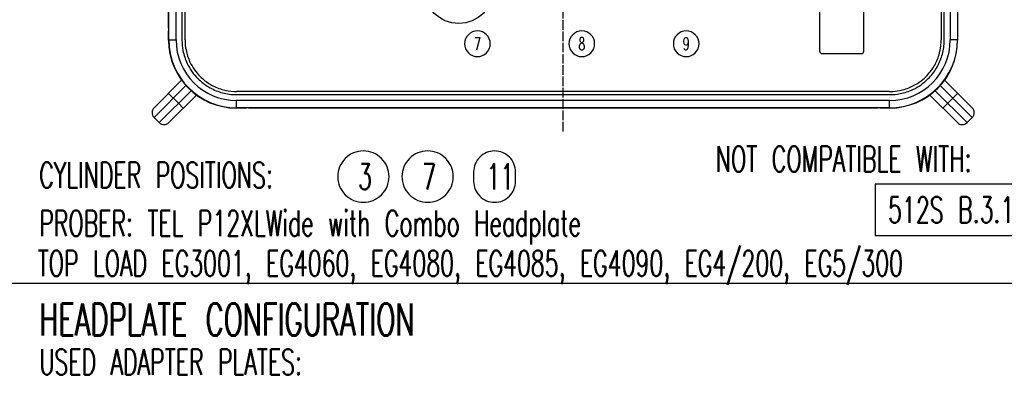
# Model space of a CAD drawing. Extents: x -1763 to 4575, y -3429 to 1051.
# Tile 165 of 174: x 1923 to 3150, y -965 to -521. Entities that reach past the tile are written whole.
import ezdxf

# ---------------------------------------------------------------- set-up
doc = ezdxf.new("R2010")
doc.units = 0
doc.linetypes.add('DOT_CENTER', pattern=[14, 12, -1, 0, -1])
doc.layers.get('0').update_dxf_attribs({"linetype": 'CONTINUOUS'})
for name, color, linetype in [('1', 7, 'CONTINUOUS'), ('VOLL3', 7, 'CONTINUOUS'), ('VOLL4', 7, 'CONTINUOUS')]:
    doc.layers.add(name, color=color, linetype=linetype)
doc.styles.add('CONVERTER_1', font='txt.shx', dxfattribs={"width": 0.63})

# ---------------------------------------------------------------- blocks, each defined once
blk = doc.blocks.new('TEXT__610', base_point=(-2000, -2800))
at = {"layer": '1', "color": 1, "linetype": 'CONTINUOUS'}
blk.add_line((4500, -850), (-700, -850), dxfattribs=at)
at = {"layer": '1', "color": 1}
for points in [[(2351.3, -748.9), (2351.3, -748.9, 0.414214), (2383.3, -716.9), (2383.3, -716.9, 0.414214), (2351.3, -684.9), (2351.3, -684.9, 0.414214), (2319.3, -716.9), (2319.3, -716.9, 0.414214)], [(2431.3, -748.9), (2431.3, -748.9, 0.414214), (2463.3, -716.9), (2463.3, -716.9, 0.414214), (2431.3, -684.9), (2431.3, -684.9, 0.414214), (2399.3, -716.9), (2399.3, -716.9, 0.414214)], [(2514.7, -748.9), (2514.7, -748.9, 0.414214), (2540.8, -722.8), (2540.8, -711, 0.414214), (2514.7, -684.9), (2514.7, -684.9, 0.414214), (2488.6, -711), (2488.6, -722.8, 0.414214)]]:
    blk.add_lwpolyline(points, format="xyb", close=True, dxfattribs=at)
at = {"layer": '1', "color": 7}
blk.add_lwpolyline([(2988.9, -726.3), (2988.9, -790.3), (3177.7, -790.3), (3177.7, -726.3)], close=True, dxfattribs=at)
at = {"layer": '1', "color": 1, "style": 'CONVERTER_1', "width": 0.63}
for s, p in [('NOT COMPATIBLE WITH:', (2790.2, -711)), ('CYLINDER POSITIONS:', (1947.6, -731)), ('3', (2344.6, -732.9)), ('7', (2424.6, -732.9)), ('11', (2504.6, -732.9)), ('PROBER: TEL P12XLWide with Combo Headplate', (1947.6, -791)), ('TOP LOAD EG3001, EG4060, EG4080, EG4085, EG4090, EG4/200, EG5/300', (1945.6, -841)), ('USED ADAPTER PLATES:', (1947.6, -964))]:
    blk.add_text(s, height=32, dxfattribs=at).set_placement(p)
at = {"layer": '1', "color": 7, "style": 'CONVERTER_1', "width": 0.63}
for s, height, p in [('512S B.3.1', 32, (3004.9, -774.3)), ('HEADPLATE CONFIGURATION', 40, (1947.6, -915))]:
    blk.add_text(s, height=height, dxfattribs=at).set_placement(p)
blk = doc.blocks.new('TEXT__834', base_point=(2132.3, 280))
at = {"layer": '1', "color": 1}
for points in [[(2493.3, 249.7), (2493.3, 249.7, 0.414214), (2509.3, 265.7), (2509.3, 265.7, 0.414214), (2493.3, 281.7), (2493.3, 281.7, 0.414214), (2477.3, 265.7), (2477.3, 265.7, 0.414214)], [(2623.3, 249.7), (2623.3, 249.7, 0.414214), (2639.3, 265.7), (2639.3, 265.7, 0.414214), (2623.3, 281.7), (2623.3, 281.7, 0.414214), (2607.3, 265.7), (2607.3, 265.7, 0.414214)], [(2753.3, 249.7), (2753.3, 249.7, 0.414214), (2769.3, 265.7), (2769.3, 265.7, 0.414214), (2753.3, 281.7), (2753.3, 281.7, 0.414214), (2737.3, 265.7), (2737.3, 265.7, 0.414214)], [(2148.3, -78.3), (2148.3, -78.3, 0.414214), (2164.3, -62.3), (2164.3, -62.3, 0.414214), (2148.3, -46.3), (2148.3, -46.3, 0.414214), (2132.3, -62.3), (2132.3, -62.3, 0.414214)], [(3037.3, -83.3), (3037.3, -83.3, 0.414214), (3052, -68.6), (3052, -66, 0.414214), (3037.3, -51.3), (3037.3, -51.3, 0.414214), (3022.6, -66), (3022.6, -68.6, 0.414214)], [(2148.3, -208.3), (2148.3, -208.3, 0.414214), (2164.3, -192.3), (2164.3, -192.3, 0.414214), (2148.3, -176.3), (2148.3, -176.3, 0.414214), (2132.3, -192.3), (2132.3, -192.3, 0.414214)], [(3037.3, -213.3), (3037.3, -213.3, 0.414214), (3050.4, -200.3), (3050.4, -194.4, 0.414214), (3037.3, -181.3), (3037.3, -181.3, 0.414214), (3024.3, -194.4), (3024.3, -200.3, 0.414214)], [(2148.3, -338.3), (2148.3, -338.3, 0.414214), (2164.3, -322.3), (2164.3, -322.3, 0.414214), (2148.3, -306.3), (2148.3, -306.3, 0.414214), (2132.3, -322.3), (2132.3, -322.3, 0.414214)], [(3037.3, -343.3), (3037.3, -343.3, 0.414214), (3052, -328.6), (3052, -326, 0.414214), (3037.3, -311.3), (3037.3, -311.3, 0.414214), (3022.6, -326), (3022.6, -328.6, 0.414214)], [(2493.3, -567.3), (2493.3, -567.3, 0.414214), (2509.3, -551.3), (2509.3, -551.3, 0.414214), (2493.3, -535.3), (2493.3, -535.3, 0.414214), (2477.3, -551.3), (2477.3, -551.3, 0.414214)], [(2623.3, -567.3), (2623.3, -567.3, 0.414214), (2639.3, -551.3), (2639.3, -551.3, 0.414214), (2623.3, -535.3), (2623.3, -535.3, 0.414214), (2607.3, -551.3), (2607.3, -551.3, 0.414214)], [(2753.3, -567.3), (2753.3, -567.3, 0.414214), (2769.3, -551.3), (2769.3, -551.3, 0.414214), (2753.3, -535.3), (2753.3, -535.3, 0.414214), (2737.3, -551.3), (2737.3, -551.3, 0.414214)]]:
    blk.add_lwpolyline(points, format="xyb", close=True, dxfattribs=at)
at = {"layer": '1', "color": 1, "char_height": 24, "attachment_point": 7, "rotation": 90, "style": 'CONVERTER_1'}
for s, insert in [('ROTATION', (2636.5, 365.9)), ('AXIS OF', (2587.5, 365.9))]:
    blk.add_mtext(s, dxfattribs=dict(at, insert=insert))
at = {"layer": '1', "color": 1, "char_height": 16, "attachment_point": 5, "style": 'CONVERTER_1'}
for s, insert in [('3', (2493.3, 265.7)), ('2', (2623.3, 265.7)), ('1', (2753.3, 265.7)), ('4', (2148.3, -62.3)), ('12', (3037.3, -67.3)), ('5', (2148.3, -192.3)), ('11', (3037.3, -197.3)), ('6', (2148.3, -322.3)), ('10', (3037.3, -327.3)), ('7', (2493.3, -551.3)), ('8', (2623.3, -551.3)), ('9', (2753.3, -551.3))]:
    blk.add_mtext(s, dxfattribs=dict(at, insert=insert))
blk = doc.blocks.new('TH_B__835', base_point=(2983.1, 1752.2))
at = {"color": 7, "linetype": 'CONTINUOUS'}
for p, q in [((2108.9, -546.6), (2108.9, 266.7)), ((2117.9, -546.6), (2117.9, 266.7)), ((2125.3, 266.7), (2125.3, -546.7)), ((2129.1, -546.6), (2129.1, 266.6)), ((3070.9, 266.6), (3070.9, -546.6)), ((3074.7, -546.7), (3074.7, 266.7)), ((3082.2, 266.7), (3082.2, -546.6)), ((3091.2, 266.7), (3091.2, -546.6)), ((2108.6, -531.9), (2108.6, 252)), ((3091.4, 252), (3091.4, -531.9)), ((2919.5, -491.5), (2919.5, -560.5)), ((2974.5, -560.5), (2974.5, -491.5)), ((2108.9, -531.9), (2108.6, -531.9)), ((2108.6, -546.9), (2108.6, -535.4)), ((3091.4, -531.9), (3091.2, -531.9)), ((3091.4, -535.4), (3091.4, -546.9)), ((2108.9, -546.6), (2117.9, -546.6)), ((3091.2, -546.6), (3082.2, -546.6)), ((2922.5, -563.5), (2971.5, -563.5)), ((2124.8, -596.8), (2090.5, -631.1)), ((2124.8, -596.8), (2124.8, -596.8)), ((3109.5, -631.1), (3075.2, -596.8)), ((3075.2, -596.8), (3075.2, -596.8)), ((2130.2, -603.4), (2090.5, -643.1)), ((2136.6, -609.8), (2096.9, -649.5)), ((2120.9, -625.4), (2108.6, -613.1)), ((3006.6, -610.9), (2193.4, -610.9)), ((3063.4, -609.8), (3103.1, -649.5)), ((3069.8, -603.4), (3109.5, -643.1)), ((3091.4, -613.1), (3073.1, -631.4)), ((2108.9, -649.5), (2143.2, -615.2)), ((2143.2, -615.2), (2143.2, -615.2)), ((2193.3, -614.7), (3006.7, -614.7)), ((3006.7, -622.1), (2193.4, -622.1)), ((2193.4, -631.1), (2193.4, -622.1)), ((3006.7, -631.1), (3006.7, -622.1)), ((3056.8, -615.2), (3091.1, -649.5)), ((3056.8, -615.2), (3056.8, -615.2)), ((2126.9, -631.4), (2120.9, -625.4)), ((2204.6, -631.4), (2193.1, -631.4)), ((3006.7, -631.1), (2193.4, -631.1)), ((2208.1, -631.4), (2208.1, -631.1)), ((2992, -631.4), (2208.1, -631.4)), ((2992, -631.1), (2992, -631.4)), ((3006.9, -631.4), (2995.4, -631.4)), ((2090.5, -643.1), (2096.9, -649.5)), ((3103.1, -649.5), (3109.5, -643.1))]:
    blk.add_line(p, q, dxfattribs=at)
blk.add_circle((2470, -483), 43, dxfattribs=at)
for centre, radius, start, end in [((2110.6, -535.4), 2, 148.2117, 180), ((3089.5, -535.4), 2, 0, 31.7883), ((2193.1, -546.9), 84.5, -180, -90), ((2193.4, -546.6), 84.5, 180, -90), ((2193.4, -546.6), 75.5, 180, -90), ((3006.7, -546.6), 84.5, -90, 0), ((3006.7, -546.6), 75.5, -90, 0), ((3006.9, -546.9), 84.5, -90, 0), ((2922.5, -560.5), 3, 180, -90), ((2971.5, -560.5), 3, -90, 0), ((2096.5, -637.1), 8.5, 135, -135), ((2204.6, -629.4), 2, -90, -58.2117), ((2995.4, -629.4), 2, -121.7883, -90), ((3103.5, -637.1), 8.5, -45, 45), ((2102.9, -643.5), 8.5, -135, -45), ((3097.1, -643.5), 8.5, -135, -45)]:
    blk.add_arc(centre, radius, start, end, dxfattribs=at)
for points, knots in [([(2125.3, -546.7), (2125.3, -546.8), (2125.3, -546.9), (2125.3, -551.3), (2125.7, -555.6), (2127.6, -565.3), (2129.4, -570.7), (2133.5, -579.3), (2135.4, -582.7), (2139.9, -589), (2142.4, -592), (2145.2, -594.8), (2149.2, -598.8), (2153.6, -602.2), (2163.3, -608), (2168.5, -610.3), (2179.2, -613.5), (2184.8, -614.4), (2191.3, -614.7), (2192.1, -614.7), (2193.1, -614.7), (2193.2, -614.7), (2193.3, -614.7)], [0, 0, 0, 0, 0.40337, 0.40337, 13.52804, 13.52804, 30.75641, 30.75641, 42.708869, 42.708869, 54.661329, 54.661329, 54.661329, 71.889628, 71.889628, 89.117923, 89.117923, 106.346215, 106.346215, 108.931019, 108.931019, 109.334267, 109.334267, 109.334267, 109.334267]), ([(2129.1, -546.6), (2129.1, -547.1), (2129.1, -547.6), (2129.2, -551.7), (2129.6, -555.4), (2131.4, -564.2), (2133, -569.3), (2136.9, -577.4), (2138.7, -580.6), (2143, -586.6), (2145.3, -589.5), (2147.9, -592.1), (2151.7, -595.8), (2155.9, -599.1), (2165, -604.5), (2169.9, -606.7), (2180.1, -609.7), (2185.3, -610.6), (2191.1, -610.8), (2191.5, -610.9), (2192.4, -610.9), (2192.9, -610.9), (2193.4, -610.9)], [0, 0, 0, 0, 1.344726, 1.344726, 11.531711, 11.531711, 26.2174, 26.2174, 36.405819, 36.405819, 46.594233, 46.594233, 46.594233, 61.279836, 61.279836, 75.96545, 75.96545, 90.651092, 90.651092, 91.853934, 91.853934, 93.197825, 93.197825, 93.197825, 93.197825]), ([(3006.6, -610.9), (3007.1, -610.9), (3007.6, -610.9), (3011.7, -610.8), (3015.4, -610.4), (3024.2, -608.6), (3029.3, -607), (3037.4, -603.1), (3040.6, -601.3), (3046.6, -597), (3049.5, -594.7), (3052.1, -592.1), (3055.8, -588.3), (3059.1, -584.1), (3064.5, -575), (3066.7, -570.1), (3069.7, -559.9), (3070.6, -554.7), (3070.8, -548.9), (3070.9, -548.5), (3070.9, -547.6), (3070.9, -547.1), (3070.9, -546.6)], [0, 0, 0, 0, 1.344726, 1.344726, 11.531711, 11.531711, 26.2174, 26.2174, 36.405819, 36.405819, 46.594233, 46.594233, 46.594233, 61.279836, 61.279836, 75.96545, 75.96545, 90.651092, 90.651092, 91.853934, 91.853934, 93.197825, 93.197825, 93.197825, 93.197825]), ([(3006.7, -614.7), (3006.8, -614.7), (3006.9, -614.7), (3011.3, -614.7), (3015.6, -614.3), (3025.3, -612.4), (3030.7, -610.6), (3039.3, -606.5), (3042.7, -604.6), (3049, -600.1), (3052, -597.6), (3054.8, -594.8), (3058.8, -590.8), (3062.2, -586.4), (3068, -576.7), (3070.3, -571.5), (3073.5, -560.8), (3074.4, -555.2), (3074.7, -548.7), (3074.7, -547.9), (3074.7, -546.9), (3074.7, -546.8), (3074.7, -546.7)], [0, 0, 0, 0, 0.40337, 0.40337, 13.52804, 13.52804, 30.75641, 30.75641, 42.708869, 42.708869, 54.661329, 54.661329, 54.661329, 71.889628, 71.889628, 89.117923, 89.117923, 106.346215, 106.346215, 108.931019, 108.931019, 109.334267, 109.334267, 109.334267, 109.334267])]:
    blk.add_open_spline(points, degree=3, knots=knots, dxfattribs=at)
blk = doc.blocks.new('GABEL_TOP__836', base_point=(2079.3, 772))
at = {"layer": '1', "color": 3, "linetype": 'DOT_CENTER'}
for p, q in [((2600, 380.7), (2600, 516.7)), ((2600, -660.7), (2600, 380.7)), ((2079.3, -140), (3120.7, -140))]:
    blk.add_line(p, q, dxfattribs=at)
at = {"layer": '1', "color": 3, "linetype": 'CONTINUOUS'}
for p, q in [((2193.7, 352.5), (3006.3, 352.5)), ((2108.5, -275), (2108.4, 252)), ((3091.5, -275), (3091.5, 252)), ((2088.5, -275), (2108.5, -275))]:
    blk.add_line(p, q, dxfattribs=at)
at = {"layer": 'VOLL3', "color": 3, "linetype": 'CONTINUOUS'}
for p, q in [((2088.5, 490.5), (2088.5, 505.5)), ((2091.6, 508.5), (3108.5, 508.5)), ((3111.6, 505.5), (3111.6, 490.5)), ((2088.5, 486.5), (2088.5, -275)), ((3109.6, 488.5), (2090.5, 488.5)), ((3111.6, 486.5), (3111.6, -272)), ((2105.4, 433.5), (2091.8, 433.5)), ((2098.5, 441.2), (2098.5, 425.8)), ((3101.5, 429.3), (3101.5, 437.7)), ((2091.8, 307), (2105.8, 307)), ((2098.5, 314.7), (2098.5, 299.3)), ((3108.5, 252), (3108.5, 127.3)), ((3108.5, 227.9), (3108.5, 127.3)), ((3108.5, 127.3), (3108.5, -275)), ((3108.5, -275), (3091.5, -275))]:
    blk.add_line(p, q, dxfattribs=at)
for centre, radius in [((2098.5, 433.5), 5.5), ((2098.5, 433.5), 3.2), ((2098.5, 433.5), 2.4), ((3101.5, 433.5), 5.5), ((3101.5, 433.5), 3.2), ((3101.5, 433.5), 2.4), ((2098.5, 307), 5.5), ((2098.5, 307), 3.2), ((2098.5, 307), 2.4), ((3101.5, 307), 5.5), ((3101.5, 307), 3.2), ((3101.5, 307), 2.4)]:
    blk.add_circle(centre, radius, dxfattribs=at)
for centre, radius, start, end in [((2091.6, 505.5), 3, 90, 180), ((3108.5, 505.5), 3, 0, 90), ((2090.5, 486.5), 2, 90, 180), ((2090.5, 490.5), 2, 180, -90), ((3109.6, 490.5), 2, -90, 0), ((3109.6, 486.5), 2, 0, 90), ((2098.5, 433.5), 3, 162, 72), ((2098.5, 307), 3, 162, 72), ((3108.5, -272), 3, -90, 0)]:
    blk.add_arc(centre, radius, start, end, dxfattribs=at)
at = {"layer": 'VOLL4', "color": 3, "linetype": 'CONTINUOUS'}
for p, q in [((2108.4, 252), (2108.4, 275.8)), ((3091.5, 275.8), (3091.5, 252)), ((2108.4, 252), (2091.4, 252)), ((3108.5, 252), (3091.5, 252))]:
    blk.add_line(p, q, dxfattribs=at)
for centre, start, end in [((2193.7, 266.7), 90, 173.9096), ((3006.3, 266.7), 6.0904, 90)]:
    blk.add_arc(centre, 85.8, start, end, dxfattribs=at)
blk = doc.blocks.new('MANI_TOPVIEW__837', base_point=(1748.2, 2211.4))
at = {"layer": '1'}
blk.add_blockref('GABEL_TOP__836', (2079.3, 772), dxfattribs=at)
blk = doc.blocks.new('TOPVIEW__838', base_point=(1748.16, 2772.41))
blk.add_blockref('TH_B__835', (2983.11, 1752.2))
at = {"layer": '1'}
for name, p in [('MANI_TOPVIEW__837', (1748.16, 2211.42)), ('TEXT__834', (2132.32, 280))]:
    blk.add_blockref(name, p, dxfattribs=at)
blk = doc.blocks.new('QW__839', base_point=(-3406.4, 2791.8))
at = {"layer": '1'}
blk.add_blockref('TOPVIEW__838', (1748.2, 2772.4), dxfattribs=at)

msp = doc.modelspace()

# ---------------------------------------------------------------- block references
msp.add_blockref('QW__839', (-3406.4, 2791.8))
at = {"layer": '1'}
msp.add_blockref('TEXT__610', (-2000, -2800), dxfattribs=at)

doc.saveas('drawing.dxf')
